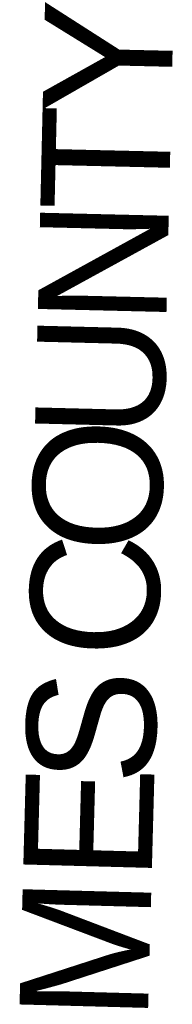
# Model space of a CAD drawing. Header units: feet. Extents: x 2045852 to 2423567, y 671180 to 1091522.
# Tile 43 of 101: x 2198486 to 2199673, y 920176 to 927817. Entities that reach past the tile are written whole.
import ezdxf

# ---------------------------------------------------------------- set-up
doc = ezdxf.new("R2010")
doc.units = ezdxf.units.FT
doc.header["$MEASUREMENT"] = 0
doc.layers.add('GM_X_Adjacent_County_Text', color=7, linetype='Continuous')
doc.styles.add('Style-font30', font='font30.shx')

msp = doc.modelspace()

# ---------------------------------------------------------------- texts
at = {"layer": 'GM_X_Adjacent_County_Text', "style": 'Style-font30'}
for s, rotation, p in [('Y', 88.66828, (2199662.9, 927068)), ('T', 88.66828, (2199645.5, 926321.7)), ('N', 88.64071, (2199624.6, 925438.7)), ('U', 88.58395, (2199602.7, 924555.3)), ('O', 88.49698, (2199579.6, 923671.3)), ('C', 88.46001, (2199557.6, 922855.6)), ('S', 88.45428, (2199531.1, 921870.6)), ('E', 88.45406, (2199510.9, 921124.3)), ('M', 88.45431, (2199481.6, 920037.9))]:
    msp.add_text(s, height=1000, rotation=rotation, dxfattribs=at).set_placement(p)

doc.saveas('drawing.dxf')
